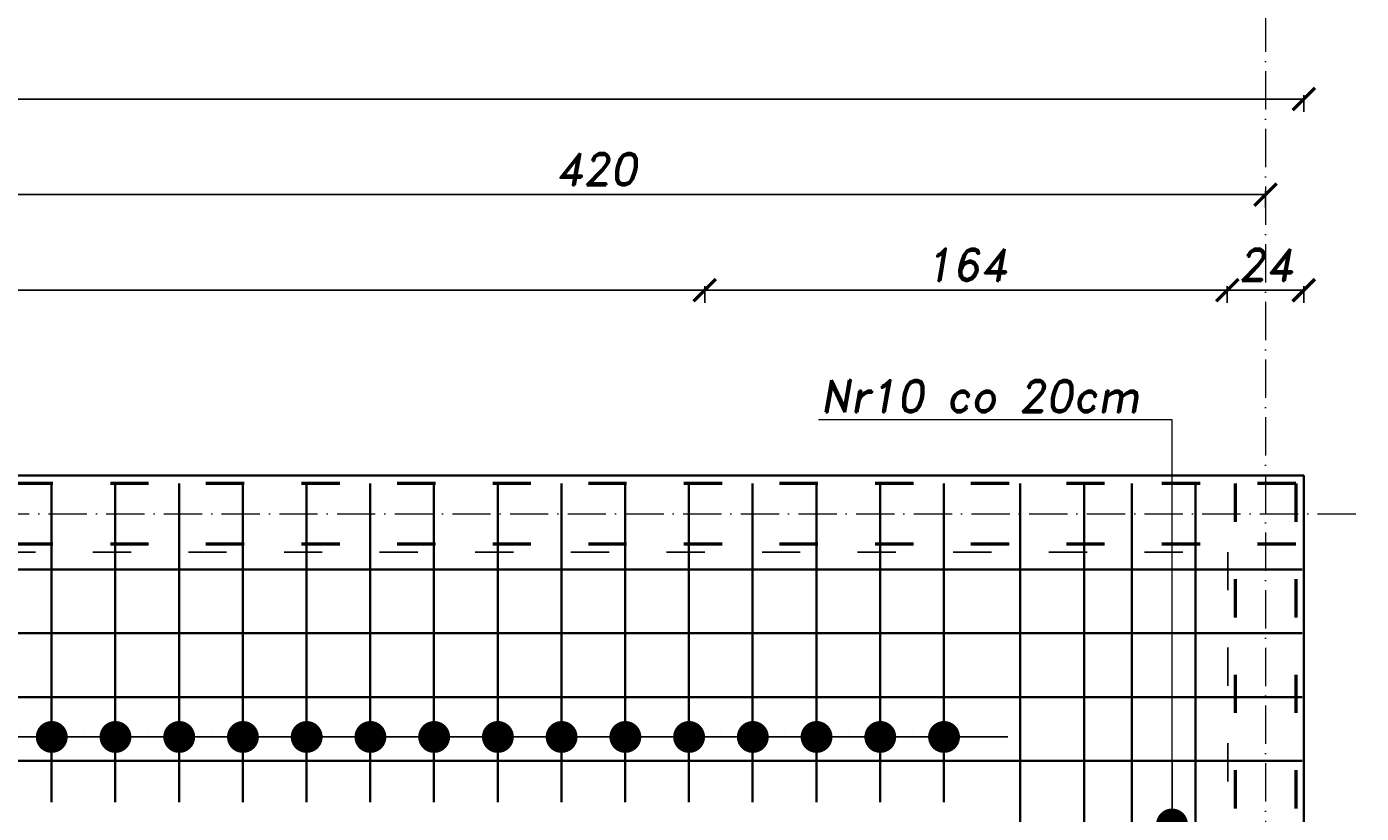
# Model space of a CAD drawing. Header units: millimetres. Extents: x 295948 to 312016, y 6878 to 18016.
# Tile 133 of 252: x 304610 to 305029, y 14677 to 14924. Entities that reach past the tile are written whole.
import ezdxf

# ---------------------------------------------------------------- set-up
doc = ezdxf.new("R2010")
doc.units = ezdxf.units.MM
doc.linetypes.add('ACAD_ISO03W100', pattern=[30, 12, -18])
doc.linetypes.add('ACAD_ISO10W100', pattern=[18, 12, -3, 0, -3])
for name, color, linetype, lineweight in [('konstrukcja', 3, 'Continuous', 35), ('konstrukcja wymiary', 1, 'Continuous', 13), ('opisy', 2, 'Continuous', 18), ('osie', 5, 'ACAD_ISO10W100', 13), ('zbrojenie', 4, 'Continuous', 50), ('zbrojenie płyty', 141, 'Continuous', 35)]:
    doc.layers.add(name, color=color, linetype=linetype, lineweight=lineweight)
doc.layers.add('przerywane', color=6, linetype='ACAD_ISO03W100')
doc.styles.add('KONSTRUKCJA', font='romand.shx', dxfattribs={"oblique": 10})
doc.styles.get("Standard").update_dxf_attribs({"font": 'romand.shx', "oblique": 10})
doc.dimstyles.new('150', dxfattribs={"dimtxt": 10, "dimasz": 7, "dimexe": 1.25, "dimexo": 0.625, "dimgap": 3, "dimtad": 1, "dimdec": 0, "dimrnd": 0.5, "dimtxsty": 'KONSTRUKCJA', "dimblk": 'ARCHTICK', "dimcen": 2.5, "dimadec": 0, "dimazin": 0, "dimtfac": 1, "dimtdec": 0, "dimtix": 1, "dimtmove": 0, "dimatfit": 3, "dimfxl": 4, "dimfxlon": 1, "dimarcsym": 0})
doc.dimstyles.new('kropki', dxfattribs={"dimtxt": 0.001, "dimasz": 10, "dimexe": 1.25, "dimexo": 0.625, "dimgap": 1, "dimtad": 1, "dimtxsty": 'Standard', "dimblk": 'DOT', "dimcen": 2.5, "dimadec": 0, "dimazin": 0, "dimtfac": 1, "dimtmove": 0, "dimatfit": 3, "dimfxl": 1, "dimfxlon": 1, "dimarcsym": 0})

# ---------------------------------------------------------------- blocks, each defined once
blk = doc.blocks.new('_ArchTick')
at = {"color": 0, "linetype": 'ByBlock', "lineweight": 13, "const_width": 0.15}
blk.add_lwpolyline([(-0.5, -0.5), (0.5, 0.5)], dxfattribs=at)
blk = doc.blocks.new('*D130')
at = {"layer": 'Defpoints', "color": 0, "transparency": 16777216}
for p in [(304822.63, 14841.47), (304134.63, 14592.3), (304822.63, 14465.3)]:
    blk.add_point(p, dxfattribs=at)
at = {"layer": 'konstrukcja wymiary', "color": 0, "lineweight": -2, "transparency": 16777216}
for p, q in [((304134.63, 14837.47), (304134.63, 14842.72)), ((304822.63, 14837.47), (304822.63, 14842.72)), ((304134.63, 14841.47), (304822.63, 14841.47))]:
    blk.add_line(p, q, dxfattribs=at)
at = {"layer": 'konstrukcja wymiary', "color": 0, "lineweight": -2, "transparency": 16777216, "xscale": 7, "yscale": 7, "zscale": 7, "rotation": 180}
blk.add_blockref('_ArchTick', (304134.63, 14841.47), dxfattribs=at)
at = {"layer": 'konstrukcja wymiary', "color": 0, "lineweight": -2, "transparency": 16777216, "xscale": 7, "yscale": 7, "zscale": 7}
blk.add_blockref('_ArchTick', (304822.63, 14841.47), dxfattribs=at)
at = {"layer": 'konstrukcja wymiary', "color": 0, "transparency": 16777216, "insert": (304478.63, 14849.47), "char_height": 10, "attachment_point": 5, "style": 'KONSTRUKCJA'}
blk.add_mtext('688', dxfattribs=at)
blk = doc.blocks.new('*D131')
at = {"layer": 'Defpoints', "color": 0, "transparency": 16777216}
for p in [(304986.63, 14841.47), (304822.63, 14465.3), (304986.63, 14465.3)]:
    blk.add_point(p, dxfattribs=at)
at = {"layer": 'konstrukcja wymiary', "color": 0, "lineweight": -2, "transparency": 16777216}
for p, q in [((304822.63, 14837.47), (304822.63, 14842.72)), ((304986.63, 14837.47), (304986.63, 14842.72)), ((304822.63, 14841.47), (304986.63, 14841.47))]:
    blk.add_line(p, q, dxfattribs=at)
at = {"layer": 'konstrukcja wymiary', "color": 0, "lineweight": -2, "transparency": 16777216, "xscale": 7, "yscale": 7, "zscale": 7, "rotation": 180}
blk.add_blockref('_ArchTick', (304822.63, 14841.47), dxfattribs=at)
at = {"layer": 'konstrukcja wymiary', "color": 0, "lineweight": -2, "transparency": 16777216, "xscale": 7, "yscale": 7, "zscale": 7}
blk.add_blockref('_ArchTick', (304986.63, 14841.47), dxfattribs=at)
at = {"layer": 'konstrukcja wymiary', "color": 0, "transparency": 16777216, "insert": (304904.63, 14849.47), "char_height": 10, "attachment_point": 5, "style": 'KONSTRUKCJA'}
blk.add_mtext('164', dxfattribs=at)
blk = doc.blocks.new('*D1570')
at = {"layer": 'Defpoints', "color": 0, "transparency": 16777216}
for p in [(304998.63, 14871.47), (304998.63, 14783.3), (304578.63, 14575.88)]:
    blk.add_point(p, dxfattribs=at)
at = {"layer": 'konstrukcja wymiary', "color": 0, "lineweight": -2, "transparency": 16777216}
for p, q in [((304578.63, 14867.47), (304578.63, 14872.72)), ((304998.63, 14867.47), (304998.63, 14872.72)), ((304578.63, 14871.47), (304998.63, 14871.47))]:
    blk.add_line(p, q, dxfattribs=at)
at = {"layer": 'konstrukcja wymiary', "color": 0, "lineweight": -2, "transparency": 16777216, "xscale": 7, "yscale": 7, "zscale": 7, "rotation": 180}
blk.add_blockref('_ArchTick', (304578.63, 14871.47), dxfattribs=at)
at = {"layer": 'konstrukcja wymiary', "color": 0, "lineweight": -2, "transparency": 16777216, "xscale": 7, "yscale": 7, "zscale": 7}
blk.add_blockref('_ArchTick', (304998.63, 14871.47), dxfattribs=at)
at = {"layer": 'konstrukcja wymiary', "color": 0, "transparency": 16777216, "insert": (304788.63, 14879.47), "char_height": 10, "attachment_point": 5, "style": 'KONSTRUKCJA'}
blk.add_mtext('420', dxfattribs=at)
blk = doc.blocks.new('*D1571')
at = {"layer": 'Defpoints', "color": 0, "transparency": 16777216}
for p in [(305010.63, 14841.47), (305010.63, 14783.3), (304986.63, 14465.3)]:
    blk.add_point(p, dxfattribs=at)
at = {"layer": 'konstrukcja wymiary', "color": 0, "lineweight": -2, "transparency": 16777216}
for p, q in [((304986.63, 14837.47), (304986.63, 14842.72)), ((305010.63, 14837.47), (305010.63, 14842.72)), ((304986.63, 14841.47), (305010.63, 14841.47))]:
    blk.add_line(p, q, dxfattribs=at)
at = {"layer": 'konstrukcja wymiary', "color": 0, "lineweight": -2, "transparency": 16777216, "xscale": 7, "yscale": 7, "zscale": 7, "rotation": 180}
blk.add_blockref('_ArchTick', (304986.63, 14841.47), dxfattribs=at)
at = {"layer": 'konstrukcja wymiary', "color": 0, "lineweight": -2, "transparency": 16777216, "xscale": 7, "yscale": 7, "zscale": 7}
blk.add_blockref('_ArchTick', (305010.63, 14841.47), dxfattribs=at)
at = {"layer": 'konstrukcja wymiary', "color": 0, "transparency": 16777216, "insert": (304998.63, 14849.47), "char_height": 10, "attachment_point": 5, "style": 'KONSTRUKCJA'}
blk.add_mtext('24', dxfattribs=at)
blk = doc.blocks.new('*D1572')
at = {"layer": 'Defpoints', "color": 0, "transparency": 16777216}
for p in [(303226.63, 14901.47), (303226.63, 14783.3), (305010.63, 14783.3)]:
    blk.add_point(p, dxfattribs=at)
at = {"layer": 'konstrukcja wymiary', "color": 0, "lineweight": -2, "transparency": 16777216}
for p, q in [((303226.63, 14897.47), (303226.63, 14902.72)), ((305010.63, 14901.47), (303226.63, 14901.47)), ((305010.63, 14897.47), (305010.63, 14902.72))]:
    blk.add_line(p, q, dxfattribs=at)
at = {"layer": 'konstrukcja wymiary', "color": 0, "lineweight": -2, "transparency": 16777216, "xscale": 7, "yscale": 7, "zscale": 7, "rotation": 180}
blk.add_blockref('_ArchTick', (303226.63, 14901.47), dxfattribs=at)
at = {"layer": 'konstrukcja wymiary', "color": 0, "lineweight": -2, "transparency": 16777216, "xscale": 7, "yscale": 7, "zscale": 7}
blk.add_blockref('_ArchTick', (305010.63, 14901.47), dxfattribs=at)
at = {"layer": 'konstrukcja wymiary', "color": 0, "transparency": 16777216, "insert": (304118.63, 14909.47), "char_height": 10, "attachment_point": 5, "style": 'KONSTRUKCJA'}
blk.add_mtext('1784', dxfattribs=at)
blk = doc.blocks.new('_Dot')
at = {"color": 0, "linetype": 'ByBlock', "lineweight": -2}
blk.add_line((-0.5, 0), (-1, 0), dxfattribs=at)
at = {"color": 0, "linetype": 'ByBlock', "const_width": 0.5}
blk.add_lwpolyline([(-0.25, 0, 1), (0.25, 0, 1)], format="xyb", close=True, dxfattribs=at)
blk = doc.blocks.new('*D1579')
at = {"layer": 'Defpoints', "color": 0, "transparency": 16777216}
for p in [(304959.13, 14673.8), (304969.29, 14673.8), (304956.68, 14653.8)]:
    blk.add_point(p, dxfattribs=at)
at = {"layer": 'konstrukcja wymiary', "color": 0, "lineweight": -2, "transparency": 16777216}
for p, q in [((304969.29, 14683.8), (304969.29, 14693.8)), ((304968.29, 14673.8), (304970.54, 14673.8)), ((304969.29, 14653.8), (304969.29, 14673.8)), ((304968.29, 14653.8), (304970.54, 14653.8)), ((304969.29, 14643.8), (304969.29, 14633.8))]:
    blk.add_line(p, q, dxfattribs=at)
at = {"layer": 'konstrukcja wymiary', "color": 0, "lineweight": -2, "transparency": 16777216, "xscale": 10, "yscale": 10, "zscale": 10}
for p, rotation in [((304969.29, 14673.8), 270), ((304969.29, 14653.8), 90)]:
    blk.add_blockref('_Dot', p, dxfattribs=dict(at, rotation=rotation))
at = {"layer": 'konstrukcja wymiary', "color": 0, "transparency": 16777216, "insert": (304968.29, 14663.8), "char_height": 0.001, "attachment_point": 5, "rotation": 90}
blk.add_mtext('20', dxfattribs=at)
blk = doc.blocks.new('*D1606')
at = {"layer": 'Defpoints', "color": 0, "transparency": 16777216}
for p in [(304597.74, 14701.27), (304577.74, 14691.56), (304597.74, 14691.56)]:
    blk.add_point(p, dxfattribs=at)
at = {"layer": 'konstrukcja wymiary', "color": 0, "lineweight": -2, "transparency": 16777216}
for p, q in [((304567.74, 14701.27), (304557.74, 14701.27)), ((304577.74, 14700.27), (304577.74, 14702.52)), ((304577.74, 14701.27), (304597.74, 14701.27)), ((304597.74, 14700.27), (304597.74, 14702.52)), ((304607.74, 14701.27), (304617.74, 14701.27))]:
    blk.add_line(p, q, dxfattribs=at)
at = {"layer": 'konstrukcja wymiary', "color": 0, "lineweight": -2, "transparency": 16777216, "xscale": 10, "yscale": 10, "zscale": 10}
blk.add_blockref('_Dot', (304577.74, 14701.27), dxfattribs=at)
at = {"layer": 'konstrukcja wymiary', "color": 0, "lineweight": -2, "transparency": 16777216, "xscale": 10, "yscale": 10, "zscale": 10, "rotation": 180}
blk.add_blockref('_Dot', (304597.74, 14701.27), dxfattribs=at)
at = {"layer": 'konstrukcja wymiary', "color": 0, "transparency": 16777216, "insert": (304587.74, 14702.27), "char_height": 0.001, "attachment_point": 5}
blk.add_mtext('20', dxfattribs=at)
blk = doc.blocks.new('*D1607')
at = {"layer": 'Defpoints', "color": 0, "transparency": 16777216}
for p in [(304617.74, 14701.27), (304597.74, 14691.56), (304617.74, 14691.56)]:
    blk.add_point(p, dxfattribs=at)
at = {"layer": 'konstrukcja wymiary', "color": 0, "lineweight": -2, "transparency": 16777216}
for p, q in [((304587.74, 14701.27), (304577.74, 14701.27)), ((304597.74, 14700.27), (304597.74, 14702.52)), ((304597.74, 14701.27), (304617.74, 14701.27)), ((304617.74, 14700.27), (304617.74, 14702.52)), ((304627.74, 14701.27), (304637.74, 14701.27))]:
    blk.add_line(p, q, dxfattribs=at)
at = {"layer": 'konstrukcja wymiary', "color": 0, "lineweight": -2, "transparency": 16777216, "xscale": 10, "yscale": 10, "zscale": 10}
blk.add_blockref('_Dot', (304597.74, 14701.27), dxfattribs=at)
at = {"layer": 'konstrukcja wymiary', "color": 0, "lineweight": -2, "transparency": 16777216, "xscale": 10, "yscale": 10, "zscale": 10, "rotation": 180}
blk.add_blockref('_Dot', (304617.74, 14701.27), dxfattribs=at)
at = {"layer": 'konstrukcja wymiary', "color": 0, "transparency": 16777216, "insert": (304607.74, 14702.27), "char_height": 0.001, "attachment_point": 5}
blk.add_mtext('20', dxfattribs=at)
blk = doc.blocks.new('*D1608')
at = {"layer": 'Defpoints', "color": 0, "transparency": 16777216}
for p in [(304637.74, 14701.27), (304637.74, 14692.56), (304617.74, 14691.56)]:
    blk.add_point(p, dxfattribs=at)
at = {"layer": 'konstrukcja wymiary', "color": 0, "lineweight": -2, "transparency": 16777216}
for p, q in [((304607.74, 14701.27), (304597.74, 14701.27)), ((304617.74, 14700.27), (304617.74, 14702.52)), ((304617.74, 14701.27), (304637.74, 14701.27)), ((304637.74, 14700.27), (304637.74, 14702.52)), ((304647.74, 14701.27), (304657.74, 14701.27))]:
    blk.add_line(p, q, dxfattribs=at)
at = {"layer": 'konstrukcja wymiary', "color": 0, "lineweight": -2, "transparency": 16777216, "xscale": 10, "yscale": 10, "zscale": 10}
blk.add_blockref('_Dot', (304617.74, 14701.27), dxfattribs=at)
at = {"layer": 'konstrukcja wymiary', "color": 0, "lineweight": -2, "transparency": 16777216, "xscale": 10, "yscale": 10, "zscale": 10, "rotation": 180}
blk.add_blockref('_Dot', (304637.74, 14701.27), dxfattribs=at)
at = {"layer": 'konstrukcja wymiary', "color": 0, "transparency": 16777216, "insert": (304627.74, 14702.27), "char_height": 0.001, "attachment_point": 5}
blk.add_mtext('20', dxfattribs=at)
blk = doc.blocks.new('*D1609')
at = {"layer": 'Defpoints', "color": 0, "transparency": 16777216}
for p in [(304657.74, 14701.27), (304637.74, 14692.56), (304657.74, 14691.56)]:
    blk.add_point(p, dxfattribs=at)
at = {"layer": 'konstrukcja wymiary', "color": 0, "lineweight": -2, "transparency": 16777216}
for p, q in [((304627.74, 14701.27), (304617.74, 14701.27)), ((304637.74, 14700.27), (304637.74, 14702.52)), ((304637.74, 14701.27), (304657.74, 14701.27)), ((304657.74, 14700.27), (304657.74, 14702.52)), ((304667.74, 14701.27), (304677.74, 14701.27))]:
    blk.add_line(p, q, dxfattribs=at)
at = {"layer": 'konstrukcja wymiary', "color": 0, "lineweight": -2, "transparency": 16777216, "xscale": 10, "yscale": 10, "zscale": 10}
blk.add_blockref('_Dot', (304637.74, 14701.27), dxfattribs=at)
at = {"layer": 'konstrukcja wymiary', "color": 0, "lineweight": -2, "transparency": 16777216, "xscale": 10, "yscale": 10, "zscale": 10, "rotation": 180}
blk.add_blockref('_Dot', (304657.74, 14701.27), dxfattribs=at)
at = {"layer": 'konstrukcja wymiary', "color": 0, "transparency": 16777216, "insert": (304647.74, 14702.27), "char_height": 0.001, "attachment_point": 5}
blk.add_mtext('20', dxfattribs=at)
blk = doc.blocks.new('*D1610')
at = {"layer": 'Defpoints', "color": 0, "transparency": 16777216}
for p in [(304677.74, 14701.27), (304657.74, 14691.56), (304677.74, 14691.56)]:
    blk.add_point(p, dxfattribs=at)
at = {"layer": 'konstrukcja wymiary', "color": 0, "lineweight": -2, "transparency": 16777216}
for p, q in [((304647.74, 14701.27), (304637.74, 14701.27)), ((304657.74, 14700.27), (304657.74, 14702.52)), ((304657.74, 14701.27), (304677.74, 14701.27)), ((304677.74, 14700.27), (304677.74, 14702.52)), ((304687.74, 14701.27), (304697.74, 14701.27))]:
    blk.add_line(p, q, dxfattribs=at)
at = {"layer": 'konstrukcja wymiary', "color": 0, "lineweight": -2, "transparency": 16777216, "xscale": 10, "yscale": 10, "zscale": 10}
blk.add_blockref('_Dot', (304657.74, 14701.27), dxfattribs=at)
at = {"layer": 'konstrukcja wymiary', "color": 0, "lineweight": -2, "transparency": 16777216, "xscale": 10, "yscale": 10, "zscale": 10, "rotation": 180}
blk.add_blockref('_Dot', (304677.74, 14701.27), dxfattribs=at)
at = {"layer": 'konstrukcja wymiary', "color": 0, "transparency": 16777216, "insert": (304667.74, 14702.27), "char_height": 0.001, "attachment_point": 5}
blk.add_mtext('20', dxfattribs=at)
blk = doc.blocks.new('*D1611')
at = {"layer": 'Defpoints', "color": 0, "transparency": 16777216}
for p in [(304697.74, 14701.27), (304677.74, 14691.56), (304697.74, 14691.56)]:
    blk.add_point(p, dxfattribs=at)
at = {"layer": 'konstrukcja wymiary', "color": 0, "lineweight": -2, "transparency": 16777216}
for p, q in [((304667.74, 14701.27), (304657.74, 14701.27)), ((304677.74, 14700.27), (304677.74, 14702.52)), ((304677.74, 14701.27), (304697.74, 14701.27)), ((304697.74, 14700.27), (304697.74, 14702.52)), ((304707.74, 14701.27), (304717.74, 14701.27))]:
    blk.add_line(p, q, dxfattribs=at)
at = {"layer": 'konstrukcja wymiary', "color": 0, "lineweight": -2, "transparency": 16777216, "xscale": 10, "yscale": 10, "zscale": 10}
blk.add_blockref('_Dot', (304677.74, 14701.27), dxfattribs=at)
at = {"layer": 'konstrukcja wymiary', "color": 0, "lineweight": -2, "transparency": 16777216, "xscale": 10, "yscale": 10, "zscale": 10, "rotation": 180}
blk.add_blockref('_Dot', (304697.74, 14701.27), dxfattribs=at)
at = {"layer": 'konstrukcja wymiary', "color": 0, "transparency": 16777216, "insert": (304687.74, 14702.27), "char_height": 0.001, "attachment_point": 5}
blk.add_mtext('20', dxfattribs=at)
blk = doc.blocks.new('*D1598')
at = {"layer": 'Defpoints', "color": 0, "transparency": 16777216}
for p in [(304737.74, 14701.27), (304737.74, 14692.56), (304697.74, 14691.56)]:
    blk.add_point(p, dxfattribs=at)
at = {"layer": 'konstrukcja wymiary', "color": 0, "lineweight": -2, "transparency": 16777216}
for p, q in [((304697.74, 14700.27), (304697.74, 14702.52)), ((304707.74, 14701.27), (304727.74, 14701.27)), ((304737.74, 14700.27), (304737.74, 14702.52))]:
    blk.add_line(p, q, dxfattribs=at)
at = {"layer": 'konstrukcja wymiary', "color": 0, "lineweight": -2, "transparency": 16777216, "xscale": 10, "yscale": 10, "zscale": 10, "rotation": 180}
blk.add_blockref('_Dot', (304697.74, 14701.27), dxfattribs=at)
at = {"layer": 'konstrukcja wymiary', "color": 0, "lineweight": -2, "transparency": 16777216, "xscale": 10, "yscale": 10, "zscale": 10}
blk.add_blockref('_Dot', (304737.74, 14701.27), dxfattribs=at)
at = {"layer": 'konstrukcja wymiary', "color": 0, "transparency": 16777216, "insert": (304717.74, 14702.27), "char_height": 0.001, "attachment_point": 5}
blk.add_mtext('40', dxfattribs=at)
blk = doc.blocks.new('*D1599')
at = {"layer": 'Defpoints', "color": 0, "transparency": 16777216}
for p in [(304717.74, 14701.27), (304737.74, 14692.56), (304717.74, 14691.56)]:
    blk.add_point(p, dxfattribs=at)
at = {"layer": 'konstrukcja wymiary', "color": 0, "lineweight": -2, "transparency": 16777216}
for p, q in [((304707.74, 14701.27), (304697.74, 14701.27)), ((304717.74, 14700.27), (304717.74, 14702.52)), ((304737.74, 14701.27), (304717.74, 14701.27)), ((304737.74, 14700.27), (304737.74, 14702.52)), ((304747.74, 14701.27), (304757.74, 14701.27))]:
    blk.add_line(p, q, dxfattribs=at)
at = {"layer": 'konstrukcja wymiary', "color": 0, "lineweight": -2, "transparency": 16777216, "xscale": 10, "yscale": 10, "zscale": 10}
blk.add_blockref('_Dot', (304717.74, 14701.27), dxfattribs=at)
at = {"layer": 'konstrukcja wymiary', "color": 0, "lineweight": -2, "transparency": 16777216, "xscale": 10, "yscale": 10, "zscale": 10, "rotation": 180}
blk.add_blockref('_Dot', (304737.74, 14701.27), dxfattribs=at)
at = {"layer": 'konstrukcja wymiary', "color": 0, "transparency": 16777216, "insert": (304727.74, 14702.27), "char_height": 0.001, "attachment_point": 5}
blk.add_mtext('20', dxfattribs=at)
blk = doc.blocks.new('*D1600')
at = {"layer": 'Defpoints', "color": 0, "transparency": 16777216}
for p in [(304757.74, 14701.27), (304717.74, 14691.56), (304757.74, 14691.56)]:
    blk.add_point(p, dxfattribs=at)
at = {"layer": 'konstrukcja wymiary', "color": 0, "lineweight": -2, "transparency": 16777216}
for p, q in [((304717.74, 14700.27), (304717.74, 14702.52)), ((304727.74, 14701.27), (304747.74, 14701.27)), ((304757.74, 14700.27), (304757.74, 14702.52))]:
    blk.add_line(p, q, dxfattribs=at)
at = {"layer": 'konstrukcja wymiary', "color": 0, "lineweight": -2, "transparency": 16777216, "xscale": 10, "yscale": 10, "zscale": 10, "rotation": 180}
blk.add_blockref('_Dot', (304717.74, 14701.27), dxfattribs=at)
at = {"layer": 'konstrukcja wymiary', "color": 0, "lineweight": -2, "transparency": 16777216, "xscale": 10, "yscale": 10, "zscale": 10}
blk.add_blockref('_Dot', (304757.74, 14701.27), dxfattribs=at)
at = {"layer": 'konstrukcja wymiary', "color": 0, "transparency": 16777216, "insert": (304737.74, 14702.27), "char_height": 0.001, "attachment_point": 5}
blk.add_mtext('40', dxfattribs=at)
blk = doc.blocks.new('*D1601')
at = {"layer": 'Defpoints', "color": 0, "transparency": 16777216}
for p in [(304777.74, 14701.27), (304757.74, 14691.56), (304777.74, 14691.56)]:
    blk.add_point(p, dxfattribs=at)
at = {"layer": 'konstrukcja wymiary', "color": 0, "lineweight": -2, "transparency": 16777216}
for p, q in [((304747.74, 14701.27), (304737.74, 14701.27)), ((304757.74, 14700.27), (304757.74, 14702.52)), ((304757.74, 14701.27), (304777.74, 14701.27)), ((304777.74, 14700.27), (304777.74, 14702.52)), ((304787.74, 14701.27), (304797.74, 14701.27))]:
    blk.add_line(p, q, dxfattribs=at)
at = {"layer": 'konstrukcja wymiary', "color": 0, "lineweight": -2, "transparency": 16777216, "xscale": 10, "yscale": 10, "zscale": 10}
blk.add_blockref('_Dot', (304757.74, 14701.27), dxfattribs=at)
at = {"layer": 'konstrukcja wymiary', "color": 0, "lineweight": -2, "transparency": 16777216, "xscale": 10, "yscale": 10, "zscale": 10, "rotation": 180}
blk.add_blockref('_Dot', (304777.74, 14701.27), dxfattribs=at)
at = {"layer": 'konstrukcja wymiary', "color": 0, "transparency": 16777216, "insert": (304767.74, 14702.27), "char_height": 0.001, "attachment_point": 5}
blk.add_mtext('20', dxfattribs=at)
blk = doc.blocks.new('*D1602')
at = {"layer": 'Defpoints', "color": 0, "transparency": 16777216}
for p in [(304797.74, 14701.27), (304777.74, 14691.56), (304797.74, 14691.56)]:
    blk.add_point(p, dxfattribs=at)
at = {"layer": 'konstrukcja wymiary', "color": 0, "lineweight": -2, "transparency": 16777216}
for p, q in [((304767.74, 14701.27), (304757.74, 14701.27)), ((304777.74, 14700.27), (304777.74, 14702.52)), ((304777.74, 14701.27), (304797.74, 14701.27)), ((304797.74, 14700.27), (304797.74, 14702.52)), ((304807.74, 14701.27), (304817.74, 14701.27))]:
    blk.add_line(p, q, dxfattribs=at)
at = {"layer": 'konstrukcja wymiary', "color": 0, "lineweight": -2, "transparency": 16777216, "xscale": 10, "yscale": 10, "zscale": 10}
blk.add_blockref('_Dot', (304777.74, 14701.27), dxfattribs=at)
at = {"layer": 'konstrukcja wymiary', "color": 0, "lineweight": -2, "transparency": 16777216, "xscale": 10, "yscale": 10, "zscale": 10, "rotation": 180}
blk.add_blockref('_Dot', (304797.74, 14701.27), dxfattribs=at)
at = {"layer": 'konstrukcja wymiary', "color": 0, "transparency": 16777216, "insert": (304787.74, 14702.27), "char_height": 0.001, "attachment_point": 5}
blk.add_mtext('20', dxfattribs=at)
blk = doc.blocks.new('*D1603')
at = {"layer": 'Defpoints', "color": 0, "transparency": 16777216}
for p in [(304817.74, 14701.27), (304797.74, 14691.56), (304817.74, 14691.56)]:
    blk.add_point(p, dxfattribs=at)
at = {"layer": 'konstrukcja wymiary', "color": 0, "lineweight": -2, "transparency": 16777216}
for p, q in [((304787.74, 14701.27), (304777.74, 14701.27)), ((304797.74, 14700.27), (304797.74, 14702.52)), ((304797.74, 14701.27), (304817.74, 14701.27)), ((304817.74, 14700.27), (304817.74, 14702.52)), ((304827.74, 14701.27), (304837.74, 14701.27))]:
    blk.add_line(p, q, dxfattribs=at)
at = {"layer": 'konstrukcja wymiary', "color": 0, "lineweight": -2, "transparency": 16777216, "xscale": 10, "yscale": 10, "zscale": 10}
blk.add_blockref('_Dot', (304797.74, 14701.27), dxfattribs=at)
at = {"layer": 'konstrukcja wymiary', "color": 0, "lineweight": -2, "transparency": 16777216, "xscale": 10, "yscale": 10, "zscale": 10, "rotation": 180}
blk.add_blockref('_Dot', (304817.74, 14701.27), dxfattribs=at)
at = {"layer": 'konstrukcja wymiary', "color": 0, "transparency": 16777216, "insert": (304807.74, 14702.27), "char_height": 0.001, "attachment_point": 5}
blk.add_mtext('20', dxfattribs=at)
blk = doc.blocks.new('*D1612')
at = {"layer": 'Defpoints', "color": 0, "transparency": 16777216}
for p in [(304837.74, 14701.27), (304817.74, 14691.56), (304837.74, 14691.56)]:
    blk.add_point(p, dxfattribs=at)
at = {"layer": 'konstrukcja wymiary', "color": 0, "lineweight": -2, "transparency": 16777216}
for p, q in [((304807.74, 14701.27), (304797.74, 14701.27)), ((304817.74, 14700.27), (304817.74, 14702.52)), ((304817.74, 14701.27), (304837.74, 14701.27)), ((304837.74, 14700.27), (304837.74, 14702.52)), ((304847.74, 14701.27), (304857.74, 14701.27))]:
    blk.add_line(p, q, dxfattribs=at)
at = {"layer": 'konstrukcja wymiary', "color": 0, "lineweight": -2, "transparency": 16777216, "xscale": 10, "yscale": 10, "zscale": 10}
blk.add_blockref('_Dot', (304817.74, 14701.27), dxfattribs=at)
at = {"layer": 'konstrukcja wymiary', "color": 0, "lineweight": -2, "transparency": 16777216, "xscale": 10, "yscale": 10, "zscale": 10, "rotation": 180}
blk.add_blockref('_Dot', (304837.74, 14701.27), dxfattribs=at)
at = {"layer": 'konstrukcja wymiary', "color": 0, "transparency": 16777216, "insert": (304827.74, 14702.27), "char_height": 0.001, "attachment_point": 5}
blk.add_mtext('20', dxfattribs=at)
blk = doc.blocks.new('*D1613')
at = {"layer": 'Defpoints', "color": 0, "transparency": 16777216}
for p in [(304857.74, 14701.27), (304837.74, 14691.56), (304857.74, 14691.56)]:
    blk.add_point(p, dxfattribs=at)
at = {"layer": 'konstrukcja wymiary', "color": 0, "lineweight": -2, "transparency": 16777216}
for p, q in [((304827.74, 14701.27), (304817.74, 14701.27)), ((304837.74, 14700.27), (304837.74, 14702.52)), ((304837.74, 14701.27), (304857.74, 14701.27)), ((304857.74, 14700.27), (304857.74, 14702.52)), ((304867.74, 14701.27), (304877.74, 14701.27))]:
    blk.add_line(p, q, dxfattribs=at)
at = {"layer": 'konstrukcja wymiary', "color": 0, "lineweight": -2, "transparency": 16777216, "xscale": 10, "yscale": 10, "zscale": 10}
blk.add_blockref('_Dot', (304837.74, 14701.27), dxfattribs=at)
at = {"layer": 'konstrukcja wymiary', "color": 0, "lineweight": -2, "transparency": 16777216, "xscale": 10, "yscale": 10, "zscale": 10, "rotation": 180}
blk.add_blockref('_Dot', (304857.74, 14701.27), dxfattribs=at)
at = {"layer": 'konstrukcja wymiary', "color": 0, "transparency": 16777216, "insert": (304847.74, 14702.27), "char_height": 0.001, "attachment_point": 5}
blk.add_mtext('20', dxfattribs=at)
blk = doc.blocks.new('*D1614')
at = {"layer": 'Defpoints', "color": 0, "transparency": 16777216}
for p in [(304877.74, 14701.27), (304857.74, 14691.56), (304877.74, 14691.56)]:
    blk.add_point(p, dxfattribs=at)
at = {"layer": 'konstrukcja wymiary', "color": 0, "lineweight": -2, "transparency": 16777216}
for p, q in [((304847.74, 14701.27), (304837.74, 14701.27)), ((304857.74, 14700.27), (304857.74, 14702.52)), ((304857.74, 14701.27), (304877.74, 14701.27)), ((304877.74, 14700.27), (304877.74, 14702.52)), ((304887.74, 14701.27), (304897.74, 14701.27))]:
    blk.add_line(p, q, dxfattribs=at)
at = {"layer": 'konstrukcja wymiary', "color": 0, "lineweight": -2, "transparency": 16777216, "xscale": 10, "yscale": 10, "zscale": 10}
blk.add_blockref('_Dot', (304857.74, 14701.27), dxfattribs=at)
at = {"layer": 'konstrukcja wymiary', "color": 0, "lineweight": -2, "transparency": 16777216, "xscale": 10, "yscale": 10, "zscale": 10, "rotation": 180}
blk.add_blockref('_Dot', (304877.74, 14701.27), dxfattribs=at)
at = {"layer": 'konstrukcja wymiary', "color": 0, "transparency": 16777216, "insert": (304867.74, 14702.27), "char_height": 0.001, "attachment_point": 5}
blk.add_mtext('20', dxfattribs=at)
blk = doc.blocks.new('*D1615')
at = {"layer": 'Defpoints', "color": 0, "transparency": 16777216}
for p in [(304897.74, 14701.27), (304877.74, 14691.56), (304897.74, 14691.56)]:
    blk.add_point(p, dxfattribs=at)
at = {"layer": 'konstrukcja wymiary', "color": 0, "lineweight": -2, "transparency": 16777216}
for p, q in [((304867.74, 14701.27), (304857.74, 14701.27)), ((304877.74, 14700.27), (304877.74, 14702.52)), ((304877.74, 14701.27), (304897.74, 14701.27)), ((304897.74, 14700.27), (304897.74, 14702.52)), ((304907.74, 14701.27), (304917.74, 14701.27))]:
    blk.add_line(p, q, dxfattribs=at)
at = {"layer": 'konstrukcja wymiary', "color": 0, "lineweight": -2, "transparency": 16777216, "xscale": 10, "yscale": 10, "zscale": 10}
blk.add_blockref('_Dot', (304877.74, 14701.27), dxfattribs=at)
at = {"layer": 'konstrukcja wymiary', "color": 0, "lineweight": -2, "transparency": 16777216, "xscale": 10, "yscale": 10, "zscale": 10, "rotation": 180}
blk.add_blockref('_Dot', (304897.74, 14701.27), dxfattribs=at)
at = {"layer": 'konstrukcja wymiary', "color": 0, "transparency": 16777216, "insert": (304887.74, 14702.27), "char_height": 0.001, "attachment_point": 5}
blk.add_mtext('20', dxfattribs=at)

msp = doc.modelspace()

# ---------------------------------------------------------------- linework, layer by layer
at = {"layer": 'konstrukcja'}
for p, q in [((305010.631, 14783.305), (303226.631, 14783.305)), ((305010.631, 14124.305), (305010.631, 14783.305))]:
    msp.add_line(p, q, dxfattribs=at)
at = {"layer": 'konstrukcja wymiary'}
for p, q in [((304969.293, 14800.781), (304858.397, 14800.781)), ((304969.293, 14625.305), (304969.293, 14800.781))]:
    msp.add_line(p, q, dxfattribs=at)
at = {"layer": 'osie'}
for p, q in [((304998.631, 14946.397), (304998.631, 14048.413)), ((303023.963, 14771.305), (305028.683, 14771.305))]:
    msp.add_line(p, q, dxfattribs=at)
at = {"layer": 'przerywane'}
for p, q in [((304390.631, 14759.305), (304986.748, 14759.305)), ((304986.748, 14759.305), (304986.748, 14148.305))]:
    msp.add_line(p, q, dxfattribs=at)
at = {"layer": 'zbrojenie', "linetype": 'ACAD_ISO03W100'}
for p, q in [((305008.131, 14780.805), (303229.131, 14780.805)), ((304989.131, 14780.805), (304989.131, 14126.805)), ((305008.131, 14780.805), (305008.131, 14126.805)), ((305008.131, 14761.805), (303229.131, 14761.805))]:
    msp.add_line(p, q, dxfattribs=at)
at = {"layer": 'zbrojenie płyty'}
for p, q in [((304617.684, 14780.805), (304617.684, 14680.805)), ((304637.684, 14780.805), (304637.684, 14680.805)), ((304657.684, 14780.805), (304657.684, 14680.805)), ((304677.684, 14780.805), (304677.684, 14680.805)), ((304697.684, 14780.805), (304697.684, 14680.805)), ((304717.684, 14780.805), (304717.684, 14680.805)), ((304737.684, 14780.805), (304737.684, 14680.805)), ((304757.684, 14780.805), (304757.684, 14680.805)), ((304777.684, 14780.805), (304777.684, 14680.805)), ((304797.684, 14780.805), (304797.684, 14680.805)), ((304817.684, 14780.805), (304817.684, 14680.805)), ((304837.684, 14780.805), (304837.684, 14680.805)), ((304857.684, 14780.805), (304857.684, 14680.805)), ((304877.684, 14780.805), (304877.684, 14680.805)), ((304897.684, 14780.805), (304897.684, 14680.805)), ((304921.678, 14780.805), (304921.678, 14468.305)), ((304941.678, 14780.805), (304941.678, 14468.305)), ((304956.678, 14780.805), (304956.678, 14468.305)), ((304976.687, 14780.805), (304976.687, 14468.305)), ((305010.131, 14753.805), (304090.631, 14753.805)), ((305010.131, 14733.805), (304090.631, 14733.805)), ((305010.131, 14713.805), (304090.631, 14713.805)), ((305010.131, 14693.805), (304090.631, 14693.805))]:
    msp.add_line(p, q, dxfattribs=at)

# ---------------------------------------------------------------- texts
at = {"layer": 'opisy', "insert": (304909.087, 14808.227), "char_height": 10, "width": 231.49388, "attachment_point": 5}
msp.add_mtext('Nr10 co 20cm', dxfattribs=at)

# ---------------------------------------------------------------- dimensions: what is measured, and where the dimension line sits
at = {"layer": 'konstrukcja wymiary'}
for base, p1, p2, dimstyle, picture, middle in [((303226.631, 14901.472), (305010.631, 14783.305), (303226.631, 14783.305), '150', '*D1572', (304118.631, 14909.472)), ((304998.631, 14871.472), (304578.631, 14575.876), (304998.631, 14783.305), '150', '*D1570', (304788.631, 14879.472)), ((304822.631, 14841.472), (304134.631, 14592.305), (304822.631, 14465.305), '150', '*D130', (304478.631, 14849.472)), ((304986.631, 14841.472), (304822.631, 14465.305), (304986.631, 14465.305), '150', '*D131', (304904.631, 14849.472)), ((305010.631, 14841.472), (304986.631, 14465.305), (305010.631, 14783.305), '150', '*D1571', (304998.631, 14849.472)), ((304597.744, 14701.272), (304577.744, 14691.565), (304597.744, 14691.565), 'kropki', '*D1606', (304587.744, 14702.272)), ((304617.744, 14701.272), (304597.744, 14691.565), (304617.744, 14691.565), 'kropki', '*D1607', (304607.744, 14702.272)), ((304637.744, 14701.272), (304617.744, 14691.565), (304637.744, 14692.565), 'kropki', '*D1608', (304627.744, 14702.272)), ((304657.744, 14701.272), (304637.744, 14692.565), (304657.744, 14691.565), 'kropki', '*D1609', (304647.744, 14702.272)), ((304677.744, 14701.272), (304657.744, 14691.565), (304677.744, 14691.565), 'kropki', '*D1610', (304667.744, 14702.272)), ((304697.744, 14701.272), (304677.744, 14691.565), (304697.744, 14691.565), 'kropki', '*D1611', (304687.744, 14702.272)), ((304737.744, 14701.272), (304697.744, 14691.565), (304737.744, 14692.565), 'kropki', '*D1598', (304717.744, 14702.272)), ((304717.744, 14701.272), (304737.744, 14692.565), (304717.744, 14691.565), 'kropki', '*D1599', (304727.744, 14702.272)), ((304757.744, 14701.272), (304717.744, 14691.565), (304757.744, 14691.565), 'kropki', '*D1600', (304737.744, 14702.272)), ((304777.744, 14701.272), (304757.744, 14691.565), (304777.744, 14691.565), 'kropki', '*D1601', (304767.744, 14702.272)), ((304797.744, 14701.272), (304777.744, 14691.565), (304797.744, 14691.565), 'kropki', '*D1602', (304787.744, 14702.272)), ((304817.744, 14701.272), (304797.744, 14691.565), (304817.744, 14691.565), 'kropki', '*D1603', (304807.744, 14702.272)), ((304837.744, 14701.272), (304817.744, 14691.565), (304837.744, 14691.565), 'kropki', '*D1612', (304827.744, 14702.272)), ((304857.744, 14701.272), (304837.744, 14691.565), (304857.744, 14691.565), 'kropki', '*D1613', (304847.744, 14702.272)), ((304877.744, 14701.272), (304857.744, 14691.565), (304877.744, 14691.565), 'kropki', '*D1614', (304867.744, 14702.272)), ((304897.744, 14701.272), (304877.744, 14691.565), (304897.744, 14691.565), 'kropki', '*D1615', (304887.744, 14702.272))]:
    dim = msp.add_linear_dim(base=base, p1=p1, p2=p2, dimstyle=dimstyle, override={"dimtmove": 1}, dxfattribs=at)
    dim.commit()
    dim.dimension.update_dxf_attribs({"geometry": picture, "text_midpoint": middle})
dim = msp.add_linear_dim(base=(304969.293, 14673.805), p1=(304956.678, 14653.805), p2=(304959.131, 14673.805), angle=90, dimstyle='kropki', override={"dimtmove": 1}, dxfattribs=at)
dim.commit()
dim.dimension.update_dxf_attribs({"geometry": '*D1579', "text_midpoint": (304968.293, 14663.805)})

doc.saveas('drawing.dxf')
